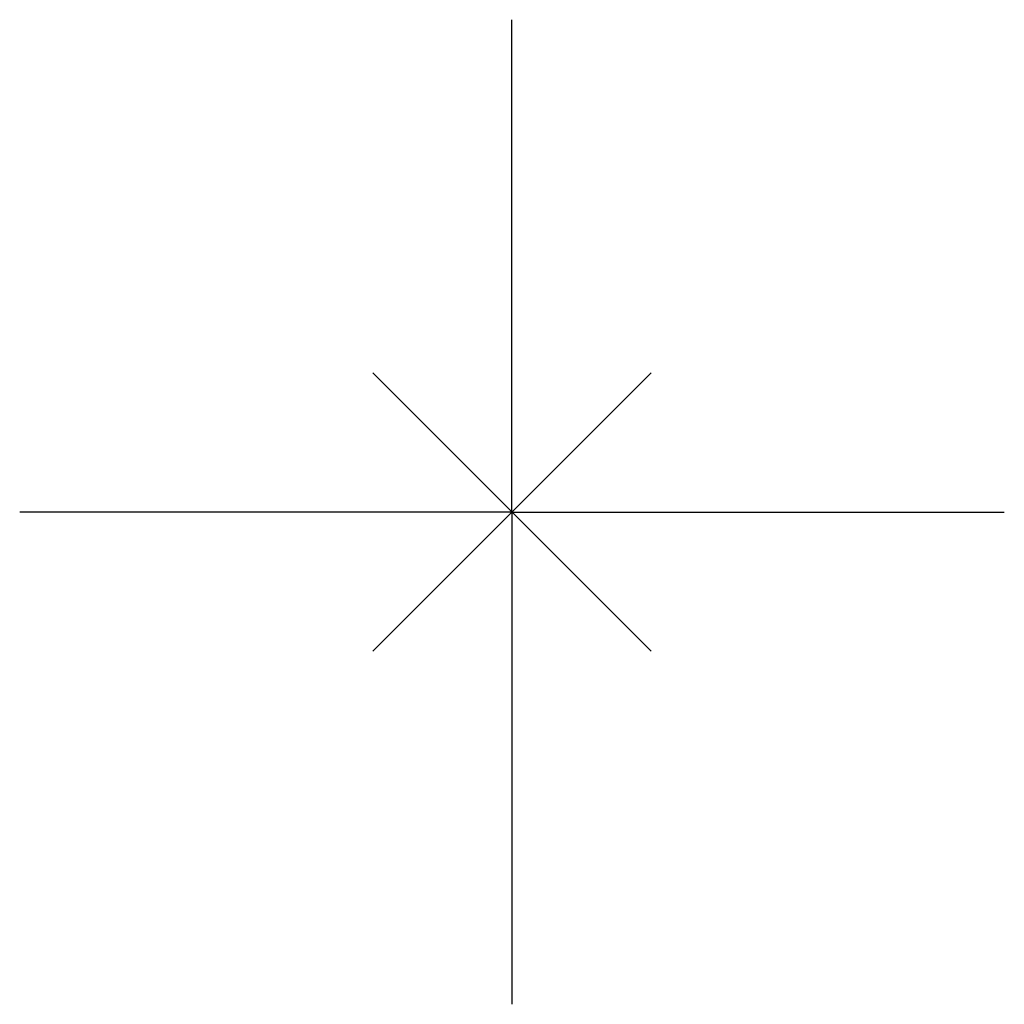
# Model space of a CAD drawing. Header units: millimetres. Extents: x -2 to 440, y -19 to 850.
# Tile 1 of 2: x -2.5 to 2.5, y -2.5 to 2.5. Entities that reach past the tile are written whole.
import ezdxf

# ---------------------------------------------------------------- set-up
doc = ezdxf.new("R2010")
doc.units = ezdxf.units.MM
doc.layers.get('0').update_dxf_attribs({"linetype": 'CONTINUOUS'})
doc.layers.add('Arbeitspunkt(DIN)', color=7, linetype='CONTINUOUS', lineweight=25)
doc.layers.add('GEB-BEZUG', color=2, linetype='CONTINUOUS', lineweight=25)

# ---------------------------------------------------------------- blocks, each defined once
blk = doc.blocks.new('Einfügepunkt')
at = {"layer": 'GEB-BEZUG'}
for p, q in [((-0.7071, -0.7071), (0.7071, 0.7071)), ((-0.7071, 0.7071), (0.7071, -0.7071))]:
    blk.add_line(p, q, dxfattribs=at)

msp = doc.modelspace()

# ---------------------------------------------------------------- linework, layer by layer
at = {"layer": 'Arbeitspunkt(DIN)', "ltscale": 25}
for q in [(0, 2.5), (-2.5, 0), (0, -2.5), (2.5, 0)]:
    msp.add_line((0, 0), q, dxfattribs=at)

# ---------------------------------------------------------------- block references
at = {"ltscale": 25}
msp.add_blockref('Einfügepunkt', (0, 0), dxfattribs=at)

doc.saveas('drawing.dxf')
